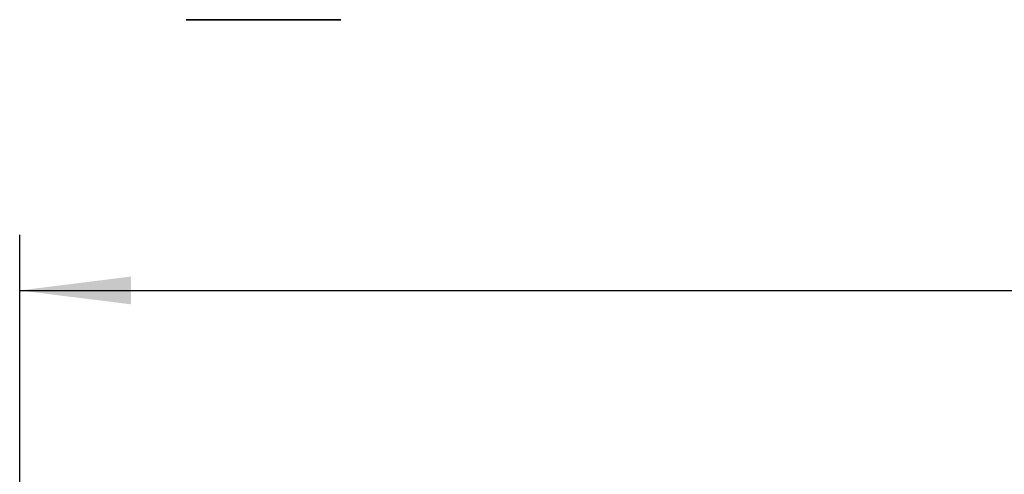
# Model space of a CAD drawing. Header units: millimetres. Extents: x 0 to 420, y 0 to 297.
# Tile 19 of 126: x 81 to 117, y 197 to 214. Entities that reach past the tile are written whole.
import ezdxf

# ---------------------------------------------------------------- set-up
doc = ezdxf.new("R2010")
doc.units = ezdxf.units.MM
doc.layers.add('标注层', color=150, linetype='Continuous')
doc.styles.add('SLDTEXTSTYLE2', font='TXT', dxfattribs={"width": 0.7})
doc.dimstyles.new('SLDDIMSTYLE0', dxfattribs={"dimtxt": 4.850694, "dimasz": 4, "dimexe": 0, "dimexo": 0.0625, "dimgap": 1.212674, "dimtad": 2, "dimlfac": 2, "dimrnd": 1e-09, "dimzin": 12, "dimdsep": 46, "dimtxsty": 'SLDTEXTSTYLE2', "dimsah": 1, "dimcen": 0.09, "dimadec": 0, "dimazin": 3, "dimtfac": 1, "dimtdec": 3, "dimtofl": 0, "dimtmove": 0, "dimatfit": 3, "dimfxl": 1, "dimfrac": 2, "dimtolj": 1, "dimtzin": 12, "dimarcsym": 0})

# ---------------------------------------------------------------- blocks, each defined once
blk = doc.blocks.new('_D_2')
at = {"layer": '标注层'}
for p, q in [((81.402, 187.782), (81.402, 205.782)), ((203.902, 187.782), (203.902, 205.782)), ((81.402, 203.782), (203.902, 203.782))]:
    blk.add_line(p, q, dxfattribs=at)
for points in [[(81.402, 203.782), (85.402, 203.282), (85.402, 204.282)], [(203.902, 203.782), (199.902, 204.282), (199.902, 203.282)]]:
    blk.add_solid(points, dxfattribs=at)
at = {"layer": '标注层', "insert": (138.419, 209.239), "char_height": 4.2333, "attachment_point": 1, "style": 'SLDTEXTSTYLE2'}
blk.add_mtext('245', dxfattribs=at)

msp = doc.modelspace()

# ---------------------------------------------------------------- linework, layer by layer
at = {"color": 7, "linetype": 'Continuous', "lineweight": 35}
for p, q in [((87.4, 213.5099), (87.3768, 213.5099)), ((92.9268, 213.5099), (87.4, 213.5099))]:
    msp.add_line(p, q, dxfattribs=at)

# ---------------------------------------------------------------- dimensions: what is measured, and where the dimension line sits
at = {"layer": '标注层'}
dim = msp.add_linear_dim(base=(203.9019, 203.7818), p1=(81.4019, 187.7818), p2=(203.9019, 187.7818), angle=0, dimstyle='SLDDIMSTYLE0', dxfattribs=at)
dim.commit()
dim.dimension.update_dxf_attribs({"geometry": '_D_2', "text_midpoint": (142.6519, 203.7818), "dimtype": 160})

doc.saveas('drawing.dxf')
